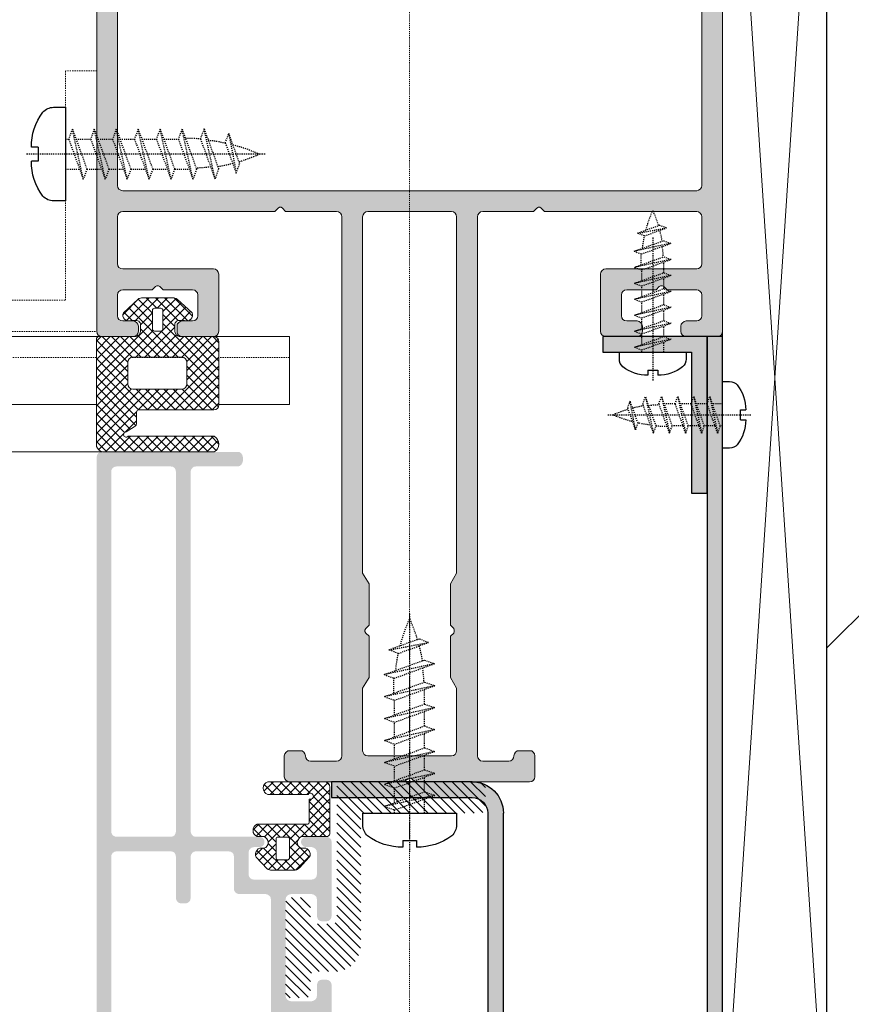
# Model space of a CAD drawing. Header units: millimetres. Extents: x -226731 to 126254, y -16359 to 60195.
# Tile 145 of 256: x -155566 to -155486, y 10538 to 10633. Entities that reach past the tile are written whole.
import ezdxf

# ---------------------------------------------------------------- set-up
doc = ezdxf.new("R2010")
doc.units = ezdxf.units.MM
doc.header["$LTSCALE"] = 0.1
doc.header["$MEASUREMENT"] = 0
doc.linetypes.add('CENTER', pattern=[2, 1.25, -0.25, 0.25, -0.25])
doc.linetypes.add('HIDDEN', pattern=[0.375, 0.25, -0.125])
for name, color, linetype, lineweight in [('01. Aluminium (Main Structure)', 6, 'Continuous', 5), ('0_CCE_ FF_SIDE WALL SPRINKLER', 6, 'Continuous', 0), ('1. Profile', 6, 'Continuous', 30), ('2_Centerline', 1, 'CENTER', 15), ('3_Hatch', 8, 'Continuous', 0), ('HATCH-WALL', 8, 'Continuous', 5), ('SPRINKLER COVERAGE AREA', 1, 'Continuous', 9), ('WALL', 2, 'Continuous', 30)]:
    doc.layers.add(name, color=color, linetype=linetype, lineweight=lineweight)
for name, color, linetype in [('CENTER LINE', 8, 'CENTER'), ('FIRE FIGHTING SERVICES', 5, 'Continuous'), ('HARDWARES', 7, 'Continuous')]:
    doc.layers.add(name, color=color, linetype=linetype)
doc.layers.add('Glass in Section', color=7, linetype='Continuous', true_color=0x3affff)

# ---------------------------------------------------------------- blocks, each defined once
blk = doc.blocks.new('*U425')
at = {"layer": '3_Hatch'}
h = blk.add_hatch(color=8, dxfattribs=at)
h.dxf.hatch_style = 1
h.paths.add_polyline_path([(-4.224, 77.476), (-3.912, 77.787), (-3.912, 81.754), (-4.498, 82.779), (-4.498, 116.974), (-4.462, 117.157), (-4.352, 117.321), (-4.206, 117.431), (-4.005, 117.468), (4.005, 117.468), (4.188, 117.431), (4.352, 117.321), (4.462, 117.157), (4.517, 116.974), (4.517, 82.779), (3.895, 81.754), (3.895, 77.787), (4.206, 77.476), (4.297, 77.33), (4.297, 77.184), (4.206, 77.037), (3.895, 76.744), (3.895, 72.777), (4.517, 71.752), (4.517, 65.754), (4.462, 65.572), (4.352, 65.407), (4.188, 65.297), (4.005, 65.26), (-4.005, 65.26), (-4.206, 65.297), (-4.352, 65.407), (-4.462, 65.572), (-4.498, 65.754), (-4.498, 71.752), (-3.912, 72.777), (-3.912, 76.744), (-4.224, 77.037), (-4.278, 77.184), (-4.278, 77.33)], flags=16)
h.paths.add_polyline_path([(10.039, 65.444), (9.984, 65.26), (9.966, 65.078), (9.857, 64.913), (9.692, 64.803), (9.51, 64.767), (7.004, 64.767), (6.821, 64.803), (6.638, 64.913), (6.528, 65.078), (6.51, 65.26), (6.51, 116.974), (6.528, 117.157), (6.638, 117.321), (6.821, 117.431), (7.004, 117.468), (11.887, 117.468), (12.179, 117.779), (12.325, 117.87), (12.471, 117.87), (12.599, 117.779), (12.929, 117.468), (27.503, 117.468), (27.686, 117.431), (27.869, 117.321), (27.96, 117.157), (27.996, 116.974), (27.996, 112.476), (27.96, 112.275), (27.869, 112.11), (27.686, 112), (27.503, 111.964), (18.817, 111.964), (18.616, 111.927), (18.451, 111.818), (18.341, 111.653), (18.305, 111.452), (18.305, 105.984), (18.341, 105.783), (18.451, 105.6), (18.616, 105.508), (18.817, 105.472), (21.798, 105.472), (21.999, 105.508), (22.164, 105.6), (22.272, 105.783), (22.291, 105.984), (22.291, 106.46), (22.272, 106.661), (22.164, 106.807), (21.999, 106.917), (21.798, 106.971), (20.81, 106.971), (20.609, 107.008), (20.462, 107.118), (20.352, 107.264), (20.298, 107.466), (20.298, 109.458), (20.352, 109.659), (20.462, 109.805), (20.609, 109.915), (20.81, 109.97), (23.644, 109.97), (23.937, 110.281), (24.084, 110.355), (24.23, 110.355), (24.357, 110.281), (24.687, 109.97), (27.503, 109.97), (27.686, 109.915), (27.869, 109.805), (27.96, 109.659), (27.996, 109.458), (27.996, 107.466), (27.96, 107.264), (27.869, 107.118), (27.686, 107.008), (27.503, 106.971), (26.516, 106.971), (26.315, 106.917), (26.168, 106.807), (26.058, 106.661), (26.003, 106.46), (26.003, 105.984), (26.058, 105.783), (26.168, 105.6), (26.315, 105.508), (26.516, 105.472), (29.514, 105.472), (29.697, 105.508), (29.862, 105.6), (29.971, 105.783), (29.99, 105.984), (29.971, 200.466), (29.862, 200.649), (29.78, 200.704), (29.697, 200.759), (29.605, 200.768), (29.514, 200.777), (-29.514, 200.777), (-29.715, 200.759), (-29.861, 200.649), (-29.971, 200.466), (-30.007, 200.302), (-30.007, 105.984), (-29.971, 105.783), (-29.861, 105.6), (-29.715, 105.508), (-29.514, 105.472), (-26.496, 105.472), (-26.313, 105.508), (-26.149, 105.6), (-26.039, 105.783), (-26.002, 105.984), (-26.002, 106.46), (-26.039, 106.661), (-26.149, 106.807), (-26.313, 106.917), (-26.496, 106.971), (-27.52, 106.971), (-27.685, 107.008), (-27.867, 107.118), (-27.977, 107.264), (-28.014, 107.466), (-28.014, 109.458), (-27.977, 109.659), (-27.867, 109.805), (-27.685, 109.915), (-27.52, 109.97), (-24.686, 109.97), (-24.375, 110.281), (-24.247, 110.355), (-24.064, 110.355), (-23.936, 110.281), (-23.625, 109.97), (-20.81, 109.97), (-20.609, 109.915), (-20.444, 109.805), (-20.334, 109.659), (-20.298, 109.458), (-20.298, 107.466), (-20.334, 107.264), (-20.444, 107.118), (-20.609, 107.008), (-20.81, 106.971), (-21.815, 106.971), (-22.016, 106.917), (-22.163, 106.807), (-22.272, 106.661), (-22.309, 106.46), (-22.309, 105.984), (-22.272, 105.783), (-22.163, 105.6), (-22.016, 105.508), (-21.815, 105.472), (-18.797, 105.472), (-18.615, 105.508), (-18.45, 105.6), (-18.341, 105.783), (-18.304, 105.984), (-18.304, 111.452), (-18.341, 111.653), (-18.45, 111.818), (-18.615, 111.927), (-18.797, 111.964), (-27.52, 111.964), (-27.685, 112), (-27.867, 112.11), (-27.977, 112.275), (-28.014, 112.476), (-28.014, 116.974), (-27.977, 117.157), (-27.867, 117.321), (-27.685, 117.431), (-27.52, 117.468), (-12.928, 117.468), (-12.618, 117.779), (-12.489, 117.87), (-12.343, 117.87), (-12.178, 117.779), (-11.867, 117.468), (-7.003, 117.468), (-6.802, 117.431), (-6.656, 117.321), (-6.546, 117.157), (-6.509, 116.974), (-6.509, 65.26), (-6.546, 65.078), (-6.656, 64.913), (-6.802, 64.803), (-7.003, 64.767), (-9.509, 64.767), (-9.71, 64.803), (-9.856, 64.913), (-9.966, 65.078), (-10.002, 65.26), (-10.038, 65.444), (-10.148, 65.626), (-10.313, 65.736), (-10.496, 65.754), (-11.502, 65.754), (-11.703, 65.736), (-11.849, 65.626), (-11.959, 65.444), (-12.013, 65.26), (-12.013, 63.249), (-11.959, 63.066), (-11.849, 62.902), (-11.703, 62.792), (-11.502, 62.773), (-0.53, 62.773), (-0.201, 63.066), (-0.073, 63.139), (0.074, 63.139), (0.22, 63.066), (0.512, 62.773), (11.502, 62.773), (11.686, 62.792), (11.849, 62.902), (11.959, 63.066), (12.014, 63.249), (12.014, 65.26), (11.959, 65.444), (11.849, 65.626), (11.686, 65.736), (11.502, 65.754), (10.497, 65.754), (10.295, 65.736), (10.149, 65.626)])
h.paths.add_polyline_path([(27.996, 197.284), (27.96, 197.467), (27.869, 197.65), (27.686, 197.76), (27.503, 197.796), (-27.52, 197.796), (-27.685, 197.76), (-27.867, 197.65), (-27.977, 197.467), (-28.014, 197.284), (-28.014, 119.973), (-27.977, 119.772), (-27.867, 119.626), (-27.685, 119.516), (-27.52, 119.461), (27.503, 119.461), (27.686, 119.516), (27.869, 119.626), (27.96, 119.772), (27.996, 119.973)], flags=16)
h = blk.add_hatch(color=8, dxfattribs=at)
h.dxf.hatch_style = 1
edge = h.paths.add_edge_path()
edge.add_line((-28.507, 105.472), (-28.507, 3))
edge.add_arc((-27.007, 3), 1.5, 180, 270)
edge.add_line((-27.007, 1.5), (-10.483, 1.5))
edge.add_arc((-10.483, 3), 1.5, 270, 360)
edge.add_line((-8.983, 3), (-8.983, 59.773))
edge.add_arc((-5.983, 59.773), 3, 90, 180, ccw=False)
edge.add_line((-5.983, 62.773), (7.483, 62.773))
edge.add_line((7.483, 62.773), (7.483, 61.273))
edge.add_line((7.483, 61.273), (-5.983, 61.273))
edge.add_arc((-5.983, 59.773), 1.5, 90, 180)
edge.add_line((-7.483, 59.773), (-7.483, 3))
edge.add_arc((-10.483, 3), 3, 270, 360, ccw=False)
edge.add_line((-10.483, 0), (-27.007, 0))
edge.add_arc((-27.007, 3), 3, 180, 270, ccw=False)
edge.add_line((-30.007, 3), (-30.007, 105.472))
edge.add_line((-30.007, 105.472), (-28.507, 105.472))
h = blk.add_hatch(color=8, dxfattribs=at)
h.dxf.hatch_style = 1
h.paths.add_polyline_path([(-28.507, 90.472), (-28.507, 105.472), (-18.507, 105.472), (-18.507, 103.972), (-27.007, 103.972), (-27.007, 90.472)])
h = blk.add_hatch(color=8, dxfattribs=at)
h.dxf.hatch_style = 1
h.paths.add_polyline_path([(28.61, 92.527), (28.61, 57.993), (28.573, 57.828), (28.464, 57.645), (28.28, 57.535), (28.098, 57.517), (22.902, 57.517), (22.701, 57.535), (22.537, 57.645), (22.445, 57.828), (22.409, 57.993), (22.409, 92.527), (22.445, 92.711), (22.537, 92.875), (22.701, 92.985), (22.902, 93.022), (28.098, 93.022), (28.28, 92.985), (28.464, 92.875), (28.573, 92.711)], flags=16)
h.paths.add_polyline_path([(22.409, 37.89), (22.354, 38.091), (22.244, 38.256), (22.097, 38.366), (21.896, 38.403), (21.494, 38.403), (21.311, 38.366), (21.146, 38.256), (21.037, 38.091), (21, 37.89), (21, 33.903), (20.945, 33.702), (20.835, 33.537), (20.689, 33.427), (20.488, 33.408), (13.793, 33.408), (13.61, 33.427), (13.446, 33.537), (13.336, 33.702), (13.299, 33.903), (13.299, 51.499), (13.336, 51.7), (13.446, 51.846), (13.61, 51.956), (13.793, 52.011), (16.354, 52.011), (16.537, 52.048), (16.702, 52.157), (16.812, 52.322), (16.848, 52.505), (16.848, 55.596), (16.867, 55.797), (16.976, 55.962), (17.159, 56.072), (17.36, 56.108), (20.488, 56.108), (20.689, 56.072), (20.835, 55.962), (20.945, 55.797), (21, 55.596), (21, 51.609), (21.037, 51.408), (21.146, 51.261), (21.311, 51.152), (21.494, 51.115), (21.896, 51.115), (22.097, 51.152), (22.244, 51.261), (22.354, 51.408), (22.409, 51.609), (22.409, 55.596), (22.445, 55.797), (22.537, 55.962), (22.701, 56.072), (22.902, 56.108), (28.098, 56.108), (28.28, 56.072), (28.464, 55.962), (28.573, 55.797), (28.61, 55.596), (28.61, 33.903), (28.573, 33.702), (28.464, 33.537), (28.28, 33.427), (28.098, 33.408), (22.902, 33.408), (22.701, 33.427), (22.537, 33.537), (22.445, 33.702), (22.409, 33.903)], flags=16)
h.paths.add_polyline_path([(12.202, 36.537), (11.891, 36.226), (11.891, 33.903), (11.854, 33.702), (11.745, 33.537), (11.58, 33.427), (11.379, 33.408), (9.001, 33.408), (8.8, 33.427), (8.654, 33.537), (8.544, 33.702), (8.489, 33.903), (8.489, 34.506), (8.452, 34.689), (8.342, 34.854), (8.178, 34.964), (7.995, 35), (7.794, 34.964), (7.629, 34.854), (7.519, 34.689), (7.483, 34.506), (7.483, 32.494), (7.519, 32.311), (7.629, 32.146), (7.794, 32.036), (7.995, 32), (28.5, 32), (28.701, 31.945), (28.847, 31.835), (28.957, 31.689), (29.012, 31.488), (29.012, 30.482), (29.049, 30.299), (29.14, 30.134), (29.305, 30.024), (29.506, 30.007), (29.688, 30.024), (29.853, 30.134), (29.963, 30.299), (29.999, 30.482), (29.999, 93.918), (29.963, 94.119), (29.853, 94.284), (29.688, 94.393), (29.506, 94.412), (16.501, 94.412), (16.299, 94.393), (16.153, 94.284), (16.043, 94.119), (15.988, 93.918), (15.988, 93.516), (16.043, 93.351), (16.153, 93.168), (16.299, 93.058), (16.501, 93.022), (20.488, 93.022), (20.689, 92.985), (20.835, 92.875), (20.945, 92.711), (21, 92.527), (21, 57.993), (20.945, 57.828), (20.835, 57.645), (20.689, 57.535), (20.488, 57.517), (14.415, 57.517), (14.25, 57.48), (14.159, 57.425), (14.068, 57.371), (14.013, 57.298), (13.958, 57.224), (13.939, 57.133), (13.922, 57.059), (13.922, 56.968), (13.939, 56.877), (13.958, 56.786), (14.013, 56.712), (14.068, 56.639), (14.159, 56.584), (14.25, 56.548), (14.36, 56.511), (14.945, 56.511), (15.146, 56.456), (15.294, 56.347), (15.402, 56.2), (15.44, 55.999), (15.44, 53.914), (15.402, 53.713), (15.294, 53.548), (15.146, 53.438), (14.945, 53.402), (9.385, 53.402), (9.202, 53.438), (9.037, 53.548), (8.927, 53.713), (8.891, 53.914), (8.891, 55.999), (8.927, 56.2), (9.037, 56.347), (9.202, 56.456), (9.385, 56.511), (9.916, 56.511), (10.117, 56.548), (10.263, 56.657), (10.373, 56.804), (10.428, 57.006), (10.373, 57.207), (10.263, 57.353), (10.117, 57.463), (9.916, 57.517), (7.995, 57.517), (7.794, 57.463), (7.629, 57.353), (7.519, 57.207), (7.483, 57.006), (7.483, 49.908), (7.519, 49.707), (7.629, 49.542), (7.794, 49.432), (7.995, 49.396), (8.379, 49.396), (8.58, 49.432), (8.762, 49.542), (8.836, 49.707), (8.891, 49.908), (8.891, 51.499), (8.927, 51.7), (9.037, 51.846), (9.202, 51.956), (9.385, 52.011), (11.379, 52.011), (11.58, 51.956), (11.745, 51.846), (11.854, 51.7), (11.891, 51.499), (11.891, 42.244), (11.854, 42.061), (11.745, 41.896), (11.58, 41.786), (11.379, 41.731), (9.385, 41.731), (9.202, 41.786), (9.037, 41.896), (8.927, 42.061), (8.891, 42.244), (8.891, 43.304), (8.836, 43.487), (8.762, 43.652), (8.58, 43.762), (8.379, 43.798), (7.995, 43.798), (7.794, 43.762), (7.629, 43.652), (7.519, 43.487), (7.483, 43.304), (7.483, 38.987), (7.5, 38.86), (7.538, 38.769), (7.593, 38.695), (7.648, 38.64), (7.702, 38.585), (7.775, 38.549), (7.849, 38.512), (7.921, 38.494), (7.995, 38.494), (8.086, 38.494), (8.159, 38.53), (8.233, 38.567), (8.306, 38.604), (8.36, 38.676), (8.415, 38.75), (8.489, 38.987), (8.489, 39.591), (8.544, 39.792), (8.654, 39.957), (8.8, 40.067), (9.001, 40.086), (11.379, 40.086), (11.58, 40.067), (11.745, 39.957), (11.854, 39.792), (11.891, 39.591), (11.891, 37.268), (12.202, 36.957), (12.293, 36.829), (12.293, 36.664)])
h = blk.add_hatch(dxfattribs=at)
h.set_pattern_fill('ANSI31', color=8, scale=5)
h.set_pattern_definition([(45, (-26191.7542, -14950.54475), (-0.441941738, 0.441941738), [])])
h.paths.add_polyline_path([(9.477, 44.32), (9.495, 44.174), (9.495, 42.455), (9.514, 42.309), (9.605, 42.199), (9.733, 42.108), (9.897, 42.07), (11.489, 42.07), (11.654, 42.108), (11.781, 42.199), (11.872, 42.309), (11.891, 42.455), (11.891, 51.288), (11.872, 51.435), (11.781, 51.562), (11.654, 51.654), (11.489, 51.672), (9.897, 51.672), (9.733, 51.654), (9.605, 51.562), (9.514, 51.435), (9.495, 51.288), (9.495, 49.569), (9.477, 49.422), (9.385, 49.276), (9.258, 49.204), (9.111, 49.166), (7.392, 49.166), (7.246, 49.204), (7.1, 49.276), (7.026, 49.422), (6.99, 49.569), (6.99, 62.389), (6.971, 62.535), (6.88, 62.664), (6.752, 62.755), (6.605, 62.773), (-6.873, 62.773), (-7.019, 62.755), (-7.147, 62.664), (-7.221, 62.535), (-7.257, 62.389), (-7.257, 60.195), (-7.221, 60.03), (-7.147, 59.901), (-7.019, 59.81), (-6.873, 59.774), (4.302, 59.774), (4.448, 59.755), (4.575, 59.664), (4.668, 59.537), (4.685, 59.372), (4.685, 47.064), (4.704, 46.935), (4.722, 46.679), (4.776, 46.442), (4.85, 46.204), (4.941, 45.984), (5.051, 45.764), (5.197, 45.582), (5.344, 45.381), (5.508, 45.216), (5.691, 45.07), (5.892, 44.924), (6.112, 44.814), (6.332, 44.722), (6.569, 44.65), (6.807, 44.595), (7.063, 44.576), (7.191, 44.576), (9.111, 44.576), (9.258, 44.54), (9.385, 44.466)])
at = {"layer": '01. Aluminium (Main Structure)', "color": 8, "linetype": 'ByBlock'}
for p, q in [((-30.007, 105.984), (-30.007, 200.302)), ((29.99, 200.302), (29.99, 105.984)), ((-28.014, 119.973), (-28.014, 197.284)), ((27.996, 197.284), (27.996, 119.973)), ((-27.977, 119.772), (-28.014, 119.973)), ((27.996, 119.973), (27.96, 119.772)), ((-27.867, 119.626), (-27.977, 119.772)), ((-27.685, 119.516), (-27.867, 119.626)), ((-27.52, 119.461), (-27.685, 119.516)), ((27.503, 119.461), (-27.52, 119.461)), ((27.686, 119.516), (27.503, 119.461)), ((27.869, 119.626), (27.686, 119.516)), ((27.96, 119.772), (27.869, 119.626)), ((-28.014, 116.974), (-27.977, 117.157)), ((-27.977, 117.157), (-27.867, 117.321)), ((-27.867, 117.321), (-27.685, 117.431)), ((-27.685, 117.431), (-27.52, 117.468)), ((-27.52, 117.468), (-12.928, 117.468)), ((-12.928, 117.468), (-12.618, 117.779)), ((-12.618, 117.779), (-12.489, 117.87)), ((-12.489, 117.87), (-12.343, 117.87)), ((-12.343, 117.87), (-12.178, 117.779)), ((-12.178, 117.779), (-11.867, 117.468)), ((-11.867, 117.468), (-7.003, 117.468)), ((-7.003, 117.468), (-6.802, 117.431)), ((-6.802, 117.431), (-6.656, 117.321)), ((-6.656, 117.321), (-6.546, 117.157)), ((-6.546, 117.157), (-6.509, 116.974)), ((-4.498, 116.974), (-4.462, 117.157)), ((-4.462, 117.157), (-4.352, 117.321)), ((-4.352, 117.321), (-4.206, 117.431)), ((-4.206, 117.431), (-4.005, 117.468)), ((-4.005, 117.468), (4.005, 117.468)), ((4.005, 117.468), (4.188, 117.431)), ((4.188, 117.431), (4.352, 117.321)), ((4.352, 117.321), (4.462, 117.157)), ((4.462, 117.157), (4.517, 116.974)), ((6.51, 116.974), (6.528, 117.157)), ((6.528, 117.157), (6.638, 117.321)), ((6.638, 117.321), (6.821, 117.431)), ((6.821, 117.431), (7.004, 117.468)), ((7.004, 117.468), (11.887, 117.468)), ((11.887, 117.468), (12.179, 117.779)), ((12.179, 117.779), (12.325, 117.87)), ((12.325, 117.87), (12.471, 117.87)), ((12.471, 117.87), (12.599, 117.779)), ((12.599, 117.779), (12.929, 117.468)), ((12.929, 117.468), (27.503, 117.468)), ((27.503, 117.468), (27.686, 117.431)), ((27.686, 117.431), (27.869, 117.321)), ((27.869, 117.321), (27.96, 117.157)), ((27.96, 117.157), (27.996, 116.974)), ((-28.014, 112.476), (-28.014, 116.974)), ((-6.509, 116.974), (-6.509, 65.26)), ((-4.498, 82.779), (-4.498, 116.974)), ((4.517, 116.974), (4.517, 82.779)), ((6.51, 65.26), (6.51, 116.974)), ((27.996, 116.974), (27.996, 112.476)), ((-27.977, 112.275), (-28.014, 112.476)), ((27.996, 112.476), (27.96, 112.275)), ((-27.867, 112.11), (-27.977, 112.275)), ((-27.685, 112), (-27.867, 112.11)), ((-27.52, 111.964), (-27.685, 112)), ((-18.797, 111.964), (-27.52, 111.964)), ((-18.797, 111.964), (-18.615, 111.927)), ((-18.615, 111.927), (-18.45, 111.818)), ((-18.45, 111.818), (-18.341, 111.653)), ((-18.341, 111.653), (-18.304, 111.452)), ((-18.304, 111.452), (-18.304, 105.984)), ((18.305, 111.452), (18.341, 111.653)), ((18.305, 111.452), (18.305, 105.984)), ((18.341, 111.653), (18.451, 111.818)), ((18.451, 111.818), (18.616, 111.927)), ((18.616, 111.927), (18.817, 111.964)), ((27.503, 111.964), (18.817, 111.964)), ((27.686, 112), (27.503, 111.964)), ((27.869, 112.11), (27.686, 112)), ((27.96, 112.275), (27.869, 112.11)), ((-28.014, 109.458), (-27.977, 109.659)), ((-27.977, 109.659), (-27.867, 109.805)), ((-27.867, 109.805), (-27.685, 109.915)), ((-27.685, 109.915), (-27.52, 109.97)), ((-27.52, 109.97), (-24.686, 109.97)), ((-24.686, 109.97), (-24.375, 110.281)), ((-24.375, 110.281), (-24.247, 110.355)), ((-24.247, 110.355), (-24.064, 110.355)), ((-24.064, 110.355), (-23.936, 110.281)), ((-23.936, 110.281), (-23.625, 109.97)), ((-23.625, 109.97), (-20.81, 109.97)), ((-20.81, 109.97), (-20.609, 109.915)), ((-20.609, 109.915), (-20.444, 109.805)), ((-20.444, 109.805), (-20.334, 109.659)), ((-20.334, 109.659), (-20.298, 109.458)), ((20.298, 109.458), (20.352, 109.659)), ((20.352, 109.659), (20.462, 109.805)), ((20.462, 109.805), (20.609, 109.915)), ((20.609, 109.915), (20.81, 109.97)), ((20.81, 109.97), (23.644, 109.97)), ((23.644, 109.97), (23.937, 110.281)), ((23.937, 110.281), (24.084, 110.355)), ((24.084, 110.355), (24.23, 110.355)), ((24.23, 110.355), (24.357, 110.281)), ((24.357, 110.281), (24.687, 109.97)), ((24.687, 109.97), (27.503, 109.97)), ((27.503, 109.97), (27.686, 109.915)), ((27.686, 109.915), (27.869, 109.805)), ((27.869, 109.805), (27.96, 109.659)), ((27.96, 109.659), (27.996, 109.458)), ((-28.014, 107.466), (-28.014, 109.458)), ((-20.298, 109.458), (-20.298, 107.466)), ((20.298, 107.466), (20.298, 109.458)), ((27.996, 109.458), (27.996, 107.466)), ((-27.977, 107.264), (-28.014, 107.466)), ((-27.867, 107.118), (-27.977, 107.264)), ((-27.685, 107.008), (-27.867, 107.118)), ((-27.52, 106.971), (-27.685, 107.008)), ((-26.496, 106.971), (-27.52, 106.971)), ((-26.496, 106.971), (-26.313, 106.917)), ((-26.313, 106.917), (-26.149, 106.807)), ((-26.149, 106.807), (-26.039, 106.661)), ((-22.272, 106.661), (-22.163, 106.807)), ((-22.163, 106.807), (-22.016, 106.917)), ((-22.016, 106.917), (-21.815, 106.971)), ((-20.81, 106.971), (-21.815, 106.971)), ((-20.609, 107.008), (-20.81, 106.971)), ((-20.444, 107.118), (-20.609, 107.008)), ((-20.334, 107.264), (-20.444, 107.118)), ((-20.298, 107.466), (-20.334, 107.264)), ((20.352, 107.264), (20.298, 107.466)), ((20.462, 107.118), (20.352, 107.264)), ((20.609, 107.008), (20.462, 107.118)), ((20.81, 106.971), (20.609, 107.008)), ((21.798, 106.971), (20.81, 106.971)), ((21.798, 106.971), (21.999, 106.917)), ((21.999, 106.917), (22.164, 106.807)), ((22.164, 106.807), (22.272, 106.661)), ((26.058, 106.661), (26.168, 106.807)), ((26.168, 106.807), (26.315, 106.917)), ((26.315, 106.917), (26.516, 106.971)), ((27.503, 106.971), (26.516, 106.971)), ((27.686, 107.008), (27.503, 106.971)), ((27.869, 107.118), (27.686, 107.008)), ((27.96, 107.264), (27.869, 107.118)), ((27.996, 107.466), (27.96, 107.264)), ((-29.971, 105.783), (-30.007, 105.984)), ((-29.861, 105.6), (-29.971, 105.783)), ((-26.039, 105.783), (-26.149, 105.6)), ((-26.039, 106.661), (-26.002, 106.46)), ((-26.002, 105.984), (-26.039, 105.783)), ((-26.002, 106.46), (-26.002, 105.984)), ((-22.309, 106.46), (-22.272, 106.661)), ((-22.309, 106.46), (-22.309, 105.984)), ((-22.272, 105.783), (-22.309, 105.984)), ((-22.163, 105.6), (-22.272, 105.783)), ((-18.341, 105.783), (-18.45, 105.6)), ((-18.304, 105.984), (-18.341, 105.783)), ((18.341, 105.783), (18.305, 105.984)), ((18.451, 105.6), (18.341, 105.783)), ((22.272, 105.783), (22.164, 105.6)), ((22.272, 106.661), (22.291, 106.46)), ((22.291, 105.984), (22.272, 105.783)), ((22.291, 106.46), (22.291, 105.984)), ((26.003, 106.46), (26.058, 106.661)), ((26.003, 106.46), (26.003, 105.984)), ((26.058, 105.783), (26.003, 105.984)), ((26.168, 105.6), (26.058, 105.783)), ((29.971, 105.783), (29.862, 105.6)), ((29.99, 105.984), (29.971, 105.783)), ((-29.715, 105.508), (-29.861, 105.6)), ((-29.514, 105.472), (-29.715, 105.508)), ((-26.496, 105.472), (-29.514, 105.472)), ((-26.313, 105.508), (-26.496, 105.472)), ((-26.149, 105.6), (-26.313, 105.508)), ((-22.016, 105.508), (-22.163, 105.6)), ((-21.815, 105.472), (-22.016, 105.508)), ((-18.797, 105.472), (-21.815, 105.472)), ((-18.615, 105.508), (-18.797, 105.472)), ((-18.45, 105.6), (-18.615, 105.508)), ((18.616, 105.508), (18.451, 105.6)), ((18.817, 105.472), (18.616, 105.508)), ((18.817, 105.472), (21.798, 105.472)), ((21.999, 105.508), (21.798, 105.472)), ((22.164, 105.6), (21.999, 105.508)), ((26.315, 105.508), (26.168, 105.6)), ((26.516, 105.472), (26.315, 105.508)), ((26.516, 105.472), (29.514, 105.472)), ((29.697, 105.508), (29.514, 105.472)), ((29.862, 105.6), (29.697, 105.508)), ((-3.912, 81.754), (-4.498, 82.779)), ((4.517, 82.779), (3.895, 81.754)), ((-3.912, 77.787), (-3.912, 81.754)), ((3.895, 81.754), (3.895, 77.787)), ((-4.278, 77.33), (-4.224, 77.476)), ((-4.224, 77.476), (-3.912, 77.787)), ((3.895, 77.787), (4.206, 77.476)), ((4.206, 77.476), (4.297, 77.33)), ((-4.278, 77.184), (-4.278, 77.33)), ((-4.224, 77.037), (-4.278, 77.184)), ((-3.912, 76.744), (-4.224, 77.037)), ((-3.912, 72.777), (-3.912, 76.744)), ((4.206, 77.037), (3.895, 76.744)), ((3.895, 76.744), (3.895, 72.777)), ((4.297, 77.184), (4.206, 77.037)), ((4.297, 77.33), (4.297, 77.184)), ((-4.498, 71.752), (-3.912, 72.777)), ((3.895, 72.777), (4.517, 71.752)), ((-4.498, 65.754), (-4.498, 71.752)), ((4.517, 71.752), (4.517, 65.754)), ((-12.013, 65.26), (-11.959, 65.444)), ((-12.013, 63.249), (-12.013, 65.26)), ((-11.959, 65.444), (-11.849, 65.626)), ((-11.849, 65.626), (-11.703, 65.736)), ((-11.703, 65.736), (-11.502, 65.754)), ((-11.502, 65.754), (-10.496, 65.754)), ((-10.496, 65.754), (-10.313, 65.736)), ((-10.313, 65.736), (-10.148, 65.626)), ((-10.148, 65.626), (-10.038, 65.444)), ((-10.038, 65.444), (-10.002, 65.26)), ((-9.966, 65.078), (-10.002, 65.26)), ((-6.509, 65.26), (-6.546, 65.078)), ((-4.462, 65.572), (-4.498, 65.754)), ((-4.352, 65.407), (-4.462, 65.572)), ((-4.206, 65.297), (-4.352, 65.407)), ((-4.005, 65.26), (-4.206, 65.297)), ((4.005, 65.26), (-4.005, 65.26)), ((4.188, 65.297), (4.005, 65.26)), ((4.352, 65.407), (4.188, 65.297)), ((4.462, 65.572), (4.352, 65.407)), ((4.517, 65.754), (4.462, 65.572)), ((6.528, 65.078), (6.51, 65.26)), ((9.984, 65.26), (9.966, 65.078)), ((9.984, 65.26), (10.039, 65.444)), ((10.039, 65.444), (10.149, 65.626)), ((10.149, 65.626), (10.295, 65.736)), ((10.295, 65.736), (10.497, 65.754)), ((10.497, 65.754), (11.502, 65.754)), ((11.502, 65.754), (11.686, 65.736)), ((11.686, 65.736), (11.849, 65.626)), ((11.849, 65.626), (11.959, 65.444)), ((11.959, 65.444), (12.014, 65.26)), ((12.014, 65.26), (12.014, 63.249)), ((-9.856, 64.913), (-9.966, 65.078)), ((-9.71, 64.803), (-9.856, 64.913)), ((-9.509, 64.767), (-9.71, 64.803)), ((-7.003, 64.767), (-9.509, 64.767)), ((-6.802, 64.803), (-7.003, 64.767)), ((-6.656, 64.913), (-6.802, 64.803)), ((-6.546, 65.078), (-6.656, 64.913)), ((6.638, 64.913), (6.528, 65.078)), ((6.821, 64.803), (6.638, 64.913)), ((7.004, 64.767), (6.821, 64.803)), ((9.51, 64.767), (7.004, 64.767)), ((9.692, 64.803), (9.51, 64.767)), ((9.857, 64.913), (9.692, 64.803)), ((9.966, 65.078), (9.857, 64.913)), ((-11.959, 63.066), (-12.013, 63.249)), ((-11.849, 62.902), (-11.959, 63.066)), ((-11.703, 62.792), (-11.849, 62.902)), ((-11.502, 62.773), (-11.703, 62.792)), ((-11.502, 62.773), (-0.53, 62.773)), ((-0.53, 62.773), (-0.201, 63.066)), ((-0.201, 63.066), (-0.073, 63.139)), ((-0.073, 63.139), (0.074, 63.139)), ((0.074, 63.139), (0.22, 63.066)), ((0.22, 63.066), (0.512, 62.773)), ((0.512, 62.773), (11.502, 62.773)), ((11.686, 62.792), (11.502, 62.773)), ((11.849, 62.902), (11.686, 62.792)), ((11.959, 63.066), (11.849, 62.902)), ((12.014, 63.249), (11.959, 63.066))]:
    blk.add_line(p, q, dxfattribs=at)
at = {"layer": '1. Profile', "color": 8, "linetype": 'ByBlock'}
for p, q in [((-28.507, 90.472), (-28.507, 105.472)), ((-28.507, 105.472), (-18.507, 105.472)), ((-18.507, 105.472), (-18.507, 103.972)), ((-18.507, 103.972), (-27.007, 103.972)), ((-27.007, 103.972), (-27.007, 90.472)), ((-27.007, 90.472), (-28.507, 90.472))]:
    blk.add_line(p, q, dxfattribs=at)
at = {"layer": '2_Centerline', "color": 8, "ltscale": 0.25}
blk.add_line((0, 230.777), (0, 0), dxfattribs=at)
at = {"layer": '3_Hatch', "color": 8}
for p, q in [((-40.007, 177.611), (-40.007, 25.69)), ((-40.007, 25.69), (-30.007, 177.611)), ((-40.007, 177.611), (-30.007, 25.69)), ((-30.007, 25.69), (-30.007, 177.611)), ((20.864, 107.752), (22.288, 109.066)), ((22.736, 109.204), (25.575, 109.204)), ((26.023, 109.066), (27.447, 107.752)), ((23.656, 107.998), (23.656, 106.205)), ((24.455, 108.198), (23.856, 108.198)), ((24.655, 106.205), (24.655, 107.998)), ((22.07, 107.02), (21.57, 107.02)), ((26.741, 107.02), (26.241, 107.02)), ((22.495, 105.947), (22.495, 106.504)), ((23.856, 106.005), (24.455, 106.005)), ((25.816, 106.504), (25.816, 105.947)), ((11.51, 105.472), (19.871, 105.472)), ((11.51, 105.472), (11.51, 98.968)), ((18.286, 98.945), (18.286, 104.972)), ((18.786, 105.472), (22.095, 105.472)), ((26.216, 105.472), (29.789, 105.472)), ((28.399, 105.472), (100, 105.472)), ((30.026, 105.222), (30.026, 94.944)), ((21.346, 102.992), (21.346, 100.935)), ((26.526, 103.492), (21.846, 103.492)), ((27.026, 100.935), (27.026, 102.992)), ((21.846, 100.435), (26.526, 100.435)), ((11.51, 98.968), (18.286, 98.968)), ((25.971, 98.445), (18.786, 98.445)), ((26.171, 97.232), (26.171, 98.246)), ((30.026, 98.968), (100, 98.968)), ((27.171, 96.325), (26.404, 96.81)), ((18.746, 95.912), (26.981, 95.912)), ((29.455, 94.412), (18.746, 94.412)), ((29.506, 94.412), (100, 94.412)), ((8.138, 62.773), (13.592, 62.773)), ((7.638, 57.8), (7.638, 62.273)), ((13.592, 61.573), (9.734, 61.573)), ((9.639, 61.001), (9.639, 58.872)), ((9.75, 58.717), (14.616, 58.717)), ((10.371, 57.517), (8.016, 57.517)), ((11.512, 57.282), (11.512, 55.488)), ((12.612, 57.482), (11.712, 57.482)), ((12.812, 55.488), (12.812, 57.282)), ((14.616, 57.517), (13.953, 57.517)), ((9.968, 56.417), (10.347, 56.417)), ((13.977, 56.417), (14.355, 56.417)), ((10.575, 54.522), (9.62, 55.536)), ((11.712, 55.288), (12.612, 55.288)), ((14.703, 55.536), (13.66, 54.428)), ((13.211, 54.29), (11.139, 54.29))]:
    blk.add_line(p, q, dxfattribs=at)
at = {"layer": '3_Hatch', "color": 8, "linetype": 'HIDDEN', "ltscale": 5}
for p, q in [((29.99, 130.972), (32.99, 130.972)), ((29.99, 105.972), (29.99, 130.972)), ((32.99, 108.972), (32.99, 130.972)), ((54.99, 108.972), (32.99, 108.972)), ((54.99, 105.972), (29.99, 105.972)), ((11.51, 103.48), (18.286, 103.48)), ((21.737, 103.48), (26.634, 103.48)), ((30.026, 103.48), (100, 103.48))]:
    blk.add_line(p, q, dxfattribs=at)
at = {"layer": '3_Hatch', "color": 8, "linetype": 'Continuous'}
for p, q in [((20.831, 107.431), (22.59, 109.19)), ((21.276, 106.992), (23.488, 109.204)), ((23.656, 106.984), (21.917, 108.723)), ((22.18, 107.012), (24.372, 109.204)), ((23.656, 107.868), (22.396, 109.128)), ((24.21, 108.198), (23.204, 109.204)), ((26.271, 107.02), (24.088, 109.204)), ((24.25, 108.198), (25.255, 109.204)), ((24.655, 107.72), (26.01, 109.075)), ((24.655, 106.836), (26.472, 108.652)), ((27.15, 107.026), (24.972, 109.204)), ((27.49, 107.57), (25.948, 109.111)), ((21.852, 107.02), (20.997, 107.875)), ((26.264, 103.492), (21.457, 108.299)), ((22.196, 103.492), (26.931, 108.228)), ((25.801, 106.606), (24.655, 107.753)), ((26.607, 107.02), (27.391, 107.804)), ((18.286, 101.35), (23.656, 106.72)), ((22.495, 106.444), (23.656, 107.604)), ((30.026, 101.498), (24.655, 106.869)), ((18.286, 100.466), (23.826, 106.007)), ((25.38, 103.492), (22.495, 106.377)), ((23.079, 103.492), (25.816, 106.229)), ((30.026, 100.614), (24.586, 106.054)), ((18.286, 104.886), (18.872, 105.472)), ((18.286, 104.002), (19.756, 105.472)), ((18.286, 103.118), (20.64, 105.472)), ((18.286, 102.234), (21.524, 105.472)), ((21.346, 102.223), (18.351, 105.218)), ((21.357, 103.096), (18.981, 105.472)), ((21.844, 103.492), (19.865, 105.472)), ((22.728, 103.492), (20.749, 105.472)), ((23.612, 103.492), (21.632, 105.472)), ((24.496, 103.492), (22.358, 105.63)), ((23.963, 103.492), (26.031, 105.56)), ((24.847, 103.492), (26.827, 105.472)), ((25.731, 103.492), (27.711, 105.472)), ((26.608, 103.485), (28.595, 105.472)), ((30.026, 102.382), (26.936, 105.472)), ((27.025, 103.018), (29.479, 105.472)), ((27.026, 102.135), (30.026, 105.135)), ((30.026, 103.266), (27.82, 105.472)), ((30.026, 104.15), (28.704, 105.472)), ((30.026, 105.034), (29.588, 105.472)), ((21.346, 101.339), (18.286, 104.399)), ((27.026, 101.251), (30.026, 104.251)), ((23.356, 98.445), (18.286, 103.516)), ((25.104, 98.445), (30.026, 103.367)), ((18.286, 99.582), (21.346, 102.642)), ((22.472, 98.445), (18.286, 102.632)), ((25.987, 98.445), (30.026, 102.483)), ((30.026, 99.731), (27.026, 102.731)), ((21.588, 98.445), (18.286, 101.748)), ((18.329, 98.742), (21.346, 101.758)), ((26.171, 97.745), (30.026, 101.6)), ((30.026, 98.847), (27.026, 101.847)), ((20.704, 98.445), (18.286, 100.864)), ((18.917, 98.445), (21.349, 100.878)), ((19.8, 98.445), (21.793, 100.438)), ((20.684, 98.445), (22.674, 100.435)), ((21.568, 98.445), (23.558, 100.435)), ((24.24, 98.445), (22.25, 100.435)), ((22.452, 98.445), (24.442, 100.435)), ((25.123, 98.445), (23.134, 100.435)), ((23.336, 98.445), (25.326, 100.435)), ((26.012, 98.441), (24.017, 100.435)), ((24.22, 98.445), (26.21, 100.435)), ((30.026, 95.311), (24.901, 100.435)), ((30.026, 96.195), (25.785, 100.435)), ((26.259, 96.949), (30.026, 100.716)), ((30.026, 97.079), (26.653, 100.452)), ((30.026, 97.963), (27.026, 100.963)), ((19.82, 98.445), (18.286, 99.98)), ((26.771, 96.577), (30.026, 99.832)), ((18.936, 98.445), (18.286, 99.096)), ((29.83, 94.623), (26.166, 98.286)), ((27.338, 96.26), (30.026, 98.948)), ((27.261, 96.308), (26.171, 97.398)), ((26.373, 94.412), (30.026, 98.064)), ((27.257, 94.412), (30.026, 97.18)), ((18.286, 95.163), (19.034, 95.912)), ((19.435, 94.412), (18.353, 95.493)), ((18.553, 94.547), (19.918, 95.912)), ((20.318, 94.412), (18.818, 95.912)), ((19.302, 94.412), (20.802, 95.912)), ((21.202, 94.412), (19.702, 95.912)), ((20.186, 94.412), (21.686, 95.912)), ((22.086, 94.412), (20.586, 95.912)), ((21.07, 94.412), (22.57, 95.912)), ((22.97, 94.412), (21.47, 95.912)), ((21.954, 94.412), (23.454, 95.912)), ((23.854, 94.412), (22.354, 95.912)), ((22.838, 94.412), (24.338, 95.912)), ((24.738, 94.412), (23.238, 95.912)), ((23.722, 94.412), (25.222, 95.912)), ((25.622, 94.412), (24.122, 95.912)), ((24.605, 94.412), (26.105, 95.912)), ((26.506, 94.412), (25.006, 95.912)), ((25.489, 94.412), (26.985, 95.907)), ((27.39, 94.412), (25.89, 95.912)), ((28.273, 94.412), (26.773, 95.912)), ((29.157, 94.412), (27.404, 96.165)), ((28.141, 94.412), (30.026, 96.296)), ((29.025, 94.412), (30.026, 95.412)), ((7.638, 61.534), (8.877, 62.773)), ((7.638, 60.65), (9.761, 62.773)), ((7.67, 62.451), (7.961, 62.741)), ((9.241, 61.295), (7.852, 62.684)), ((9.846, 61.573), (8.646, 62.773)), ((10.73, 61.573), (9.53, 62.773)), ((9.55, 61.678), (10.645, 62.773)), ((10.329, 61.573), (11.529, 62.773)), ((11.614, 61.573), (10.414, 62.773)), ((11.213, 61.573), (12.413, 62.773)), ((12.498, 61.573), (11.298, 62.773)), ((12.097, 61.573), (13.297, 62.773)), ((13.382, 61.573), (12.182, 62.773)), ((12.98, 61.573), (13.939, 62.532)), ((13.972, 61.867), (13.066, 62.773)), ((9.639, 60.013), (7.638, 62.014)), ((7.638, 59.766), (9.226, 61.354)), ((9.639, 59.129), (7.638, 61.13)), ((7.638, 58.883), (9.639, 60.884)), ((9.639, 60.896), (9.411, 61.125)), ((10.368, 57.517), (7.638, 60.246)), ((7.638, 57.999), (9.639, 60)), ((9.484, 57.517), (7.638, 59.362)), ((8.04, 57.517), (9.639, 59.116)), ((8.924, 57.517), (10.124, 58.717)), ((9.61, 55.552), (12.775, 58.717)), ((9.808, 57.517), (11.008, 58.717)), ((11.512, 57.256), (10.051, 58.717)), ((10.562, 57.387), (11.892, 58.717)), ((12.17, 57.482), (10.935, 58.717)), ((13.551, 56.984), (11.819, 58.717)), ((12.424, 57.482), (13.659, 58.717)), ((13.919, 57.5), (12.703, 58.717)), ((12.812, 56.985), (14.543, 58.717)), ((14.727, 57.576), (13.587, 58.717)), ((15.014, 58.174), (14.471, 58.717)), ((8.6, 57.517), (7.638, 58.479)), ((14.227, 57.517), (14.994, 58.284)), ((11.512, 56.372), (10.72, 57.165)), ((12.812, 56.102), (13.557, 56.846)), ((14.418, 55.234), (12.812, 56.84)), ((11.827, 54.29), (9.797, 56.32)), ((10.037, 55.094), (11.512, 56.569)), ((11.512, 55.489), (10.518, 56.482)), ((11.884, 54.29), (14.011, 56.417)), ((12.768, 54.29), (14.661, 56.183)), ((13.99, 54.778), (12.812, 55.956)), ((14.786, 55.75), (14.119, 56.417)), ((10.913, 54.32), (9.553, 55.679)), ((10.465, 54.639), (11.512, 55.685)), ((11.009, 54.299), (11.999, 55.288)), ((12.71, 54.29), (11.712, 55.288)), ((13.529, 54.356), (12.596, 55.288))]:
    blk.add_line(p, q, dxfattribs=at)
at = {"layer": '3_Hatch', "color": 8}
for centre, radius, start, end in [((22.736, 108.404), 0.8, 90.00013, 124.09932), ((25.575, 108.404), 0.8, 55.90072, 90.00001), ((21.373, 107.537), 0.553, 157.05534, 290.87465), ((23.856, 107.998), 0.2, 90, 180), ((24.455, 107.998), 0.2, 360, 90), ((26.938, 107.537), 0.553, 249.12537, 22.94468), ((22.098, 106.609), 0.411, 345.12942, 93.84722), ((26.211, 106.612), 0.41, 85.81574, 195.27482), ((21.964, 105.989), 0.533, 284.20781, 355.45382), ((23.856, 106.205), 0.2, 180, 270), ((24.455, 106.205), 0.2, 270, 0), ((26.347, 105.989), 0.533, 184.5462, 255.79221), ((18.786, 104.972), 0.5, 90.00221, 180.00001), ((29.776, 105.222), 0.25, 0.00001, 86.91108), ((21.846, 102.992), 0.5, 90.00001, 180.00001), ((26.526, 102.992), 0.5, 0.00001, 90.00001), ((21.846, 100.935), 0.5, 180.00001, 270.00001), ((26.526, 100.935), 0.5, 270.00001, 0.00001), ((18.786, 98.945), 0.5, 180.00001, 270.00001), ((25.971, 98.245), 0.2, 0.01415, 90.00001), ((26.671, 97.232), 0.5, 180.00002, 237.69701), ((27.171, 96.075), 0.25, 220.6722, 90.00001), ((19.126, 95.162), 0.841, 116.87727, 243.13512), ((29.264, 95.188), 0.8, 283.85898, 342.22925), ((8.138, 62.273), 0.5, 90, 180), ((13.432, 62.173), 0.621, 284.96362, 75.05172), ((9.51, 61.394), 0.287, 38.63495, 288.09004), ((9.439, 61.001), 0.2, 0, 37.03652), ((9.838, 58.896), 0.2, 187.07016, 243.97395), ((14.366, 58.117), 0.65, 292.60941, 67.39059), ((8.012, 57.905), 0.389, 195.65476, 270.53882), ((10.248, 56.934), 0.527, 280.83964, 6.05546), ((10.078, 56.878), 0.703, 9.15352, 65.35179), ((11.712, 57.282), 0.2, 90.0049, 180), ((12.612, 57.282), 0.2, 0.005, 90), ((14.076, 56.934), 0.527, 173.94454, 259.16036), ((14.246, 56.878), 0.703, 114.64821, 170.84648), ((10.056, 55.828), 0.524, 170.59769, 213.75522), ((10.225, 55.763), 0.703, 111.43803, 167.63629), ((14.098, 55.763), 0.703, 12.36371, 68.56197), ((14.267, 55.828), 0.524, 326.24478, 9.40231), ((11.712, 55.488), 0.2, 180.00479, 270), ((12.612, 55.488), 0.2, 270.00508, 0), ((11.126, 55.059), 0.769, 224.2645, 270.9894), ((13.211, 55.09), 0.8, 270.0013, 304.0993)]:
    blk.add_arc(centre, radius, start, end, dxfattribs=at)
at = {"layer": 'CENTER LINE', "color": 8, "linetype": 'CENTER'}
for p, q in [((13.865, 122.972), (36.764, 122.972)), ((-23.307, 114.986), (-23.307, 101.264)), ((-18.993, 97.972), (-32.715, 97.972)), ((0, 78.899), (0, 56))]:
    blk.add_line(p, q, dxfattribs=at)
at = {"layer": 'Glass in Section', "color": 8}
for p, q in [((-30.007, 3), (-30.007, 105.472)), ((-30.007, 105.472), (-28.507, 105.472)), ((-28.507, 105.472), (-28.507, 3)), ((-5.983, 62.773), (7.483, 62.773)), ((7.483, 62.773), (7.483, 61.273)), ((7.483, 61.273), (-5.983, 61.273)), ((-8.983, 3), (-8.983, 59.773)), ((-7.483, 59.773), (-7.483, 3))]:
    blk.add_line(p, q, dxfattribs=at)
for radius in [3, 1.5]:
    blk.add_arc((-5.983, 59.773), radius, 90, 180, dxfattribs=at)
at = {"layer": 'HARDWARES', "color": 8}
for p, q in [((32.99, 127.461), (32.99, 118.483)), ((33.807, 127.461), (32.99, 127.461)), ((-20.107, 103.972), (-26.507, 103.972)), ((-26.507, 103.972), (-26.507, 103.555)), ((-20.107, 103.555), (-20.107, 103.972)), ((-30.007, 101.172), (-30.424, 101.172)), ((-30.007, 94.772), (-30.007, 101.172)), ((-30.424, 94.772), (-30.007, 94.772)), ((4.489, 59.774), (-4.489, 59.774)), ((4.489, 58.956), (4.489, 59.774))]:
    blk.add_line(p, q, dxfattribs=at)
at = {"layer": 'HARDWARES', "color": 8, "linetype": 'Continuous'}
for p, q in [((32.99, 127.461), (32.99, 118.483)), ((34.14, 127.461), (32.99, 127.461)), ((35.603, 123.633), (36.264, 123.633)), ((35.603, 123.633), (35.603, 122.311)), ((35.603, 122.311), (36.264, 122.311)), ((32.99, 118.483), (34.14, 118.483)), ((-20.107, 103.972), (-26.507, 103.972)), ((-26.507, 103.972), (-26.507, 103.313)), ((-20.107, 103.313), (-20.107, 103.972)), ((-22.825, 102.246), (-23.789, 102.246)), ((-23.789, 102.246), (-23.789, 101.764)), ((-22.825, 102.246), (-22.825, 101.764)), ((-30.007, 101.172), (-30.666, 101.172)), ((-30.007, 94.772), (-30.007, 101.172)), ((-31.733, 98.454), (-32.215, 98.454)), ((-31.733, 97.49), (-31.733, 98.454)), ((-31.733, 97.49), (-32.215, 97.49)), ((-30.666, 94.772), (-30.007, 94.772)), ((-4.489, 59.774), (-4.489, 58.624)), ((4.489, 59.774), (-4.489, 59.774)), ((4.489, 58.624), (4.489, 59.774)), ((0.661, 57.161), (-0.661, 57.161)), ((-0.661, 57.161), (-0.661, 56.5)), ((0.661, 57.161), (0.661, 56.5))]:
    blk.add_line(p, q, dxfattribs=at)
at = {"layer": 'HARDWARES', "color": 8, "linetype": 'HIDDEN'}
for p, q in [((16.293, 122.071), (17.344, 124.958)), ((17.344, 124.958), (16.624, 121.16)), ((17.676, 124.048), (17.344, 124.958)), ((17.676, 124.048), (16.624, 121.16)), ((23.575, 124.412), (22.171, 124.412)), ((25.678, 124.412), (24.274, 124.412)), ((27.78, 124.412), (26.376, 124.412)), ((29.882, 124.412), (28.479, 124.412)), ((31.985, 124.412), (30.581, 124.412)), ((32.99, 124.412), (32.683, 124.412)), ((16.624, 121.16), (16.293, 122.071)), ((22.527, 121.532), (21.123, 121.532)), ((24.629, 121.532), (23.226, 121.532)), ((26.732, 121.532), (25.328, 121.532)), ((28.834, 121.532), (27.43, 121.532)), ((30.936, 121.532), (29.533, 121.532)), ((-24.628, 115.902), (-23.964, 116.144)), ((-21.859, 115.377), (-24.628, 115.902)), ((-22.523, 115.136), (-24.628, 115.902)), ((-23.964, 116.144), (-21.859, 115.377)), ((-22.523, 115.136), (-21.859, 115.377)), ((-24.357, 111.601), (-24.357, 112.624)), ((-22.257, 110.837), (-22.257, 111.86)), ((-24.357, 110.068), (-24.357, 111.091)), ((-24.357, 108.535), (-24.357, 109.558)), ((-22.257, 109.304), (-22.257, 110.327)), ((-22.257, 107.771), (-22.257, 108.794)), ((-24.357, 107.002), (-24.357, 108.025)), ((-22.257, 106.238), (-22.257, 107.261)), ((-24.357, 105.469), (-24.357, 106.492)), ((-22.257, 104.705), (-22.257, 105.728)), ((-22.257, 103.972), (-22.257, 104.195)), ((-21.896, 97.187), (-21.13, 99.293)), ((-21.654, 96.523), (-21.13, 99.293)), ((-21.13, 99.293), (-20.888, 98.629)), ((-28.51, 99.022), (-27.487, 99.022)), ((-26.977, 99.022), (-25.954, 99.022)), ((-25.444, 99.022), (-24.421, 99.022)), ((-20.888, 98.629), (-21.654, 96.523)), ((-30.007, 96.922), (-29.784, 96.922)), ((-29.274, 96.922), (-28.251, 96.922)), ((-27.741, 96.922), (-26.718, 96.922)), ((-26.208, 96.922), (-25.185, 96.922)), ((-21.896, 97.187), (-21.654, 96.523)), ((-1.812, 76.139), (-0.901, 76.47)), ((1.076, 75.088), (-1.812, 76.139)), ((1.986, 75.419), (-1.812, 76.139)), ((-0.901, 76.47), (1.986, 75.419)), ((1.076, 75.088), (1.986, 75.419)), ((-1.44, 70.237), (-1.44, 71.64)), ((1.44, 69.188), (1.44, 70.592)), ((-1.44, 68.134), (-1.44, 69.538)), ((1.44, 67.086), (1.44, 68.49)), ((-1.44, 66.032), (-1.44, 67.436)), ((1.44, 64.984), (1.44, 66.387)), ((-1.44, 63.93), (-1.44, 65.333)), ((1.44, 62.881), (1.44, 64.285)), ((-1.44, 61.827), (-1.44, 63.231)), ((1.44, 60.779), (1.44, 62.182)), ((1.44, 59.774), (1.44, 60.08))]:
    blk.add_line(p, q, dxfattribs=at)
for points in [[(19.706, 125.4), (20.056, 124.44), (18.658, 120.6), (19.706, 125.4), (18.309, 121.56), (18.658, 120.6)], [(21.818, 125.372), (22.168, 124.412), (20.77, 120.572), (21.818, 125.372), (20.421, 121.532), (20.77, 120.572)], [(23.924, 125.372), (24.274, 124.412), (22.876, 120.572), (23.924, 125.372), (22.527, 121.532), (22.876, 120.572)], [(26.027, 125.372), (26.376, 124.412), (24.979, 120.572), (26.027, 125.372), (24.629, 121.532), (24.979, 120.572)], [(28.129, 125.372), (28.479, 124.412), (27.081, 120.572), (28.129, 125.372), (26.732, 121.532), (27.081, 120.572)], [(30.232, 125.372), (30.581, 124.412), (29.183, 120.572), (30.232, 125.372), (28.834, 121.532), (29.183, 120.572)], [(32.334, 125.372), (32.683, 124.412), (31.286, 120.572), (32.334, 125.372), (30.936, 121.532), (31.286, 120.572)], [(32.99, 121.532), (31.635, 121.532)], [(-21.537, 113.655), (-22.237, 113.4), (-25.037, 114.419), (-21.537, 113.655), (-24.337, 114.674), (-25.037, 114.419)], [(-21.557, 112.115), (-22.257, 111.86), (-25.057, 112.879), (-21.557, 112.115), (-24.357, 113.134), (-25.057, 112.879)], [(-21.557, 110.582), (-22.257, 110.327), (-25.057, 111.346), (-21.557, 110.582), (-24.357, 111.601), (-25.057, 111.346)], [(-21.557, 109.049), (-22.257, 108.794), (-25.057, 109.813), (-21.557, 109.049), (-24.357, 110.068), (-25.057, 109.813)], [(-21.557, 107.516), (-22.257, 107.261), (-25.057, 108.28), (-21.557, 107.516), (-24.357, 108.535), (-25.057, 108.28)], [(-21.557, 105.983), (-22.257, 105.728), (-25.057, 106.747), (-21.557, 105.983), (-24.357, 107.002), (-25.057, 106.747)], [(-21.557, 104.45), (-22.257, 104.195), (-25.057, 105.214), (-21.557, 104.45), (-24.357, 105.469), (-25.057, 105.214)], [(-24.357, 103.972), (-24.357, 104.959)], [(-29.529, 96.222), (-29.784, 96.922), (-28.765, 99.722), (-29.529, 96.222), (-28.51, 99.022), (-28.765, 99.722)], [(-27.996, 96.222), (-28.251, 96.922), (-27.232, 99.722), (-27.996, 96.222), (-26.977, 99.022), (-27.232, 99.722)], [(-26.463, 96.222), (-26.718, 96.922), (-25.699, 99.722), (-26.463, 96.222), (-25.444, 99.022), (-25.699, 99.722)], [(-24.917, 96.222), (-25.172, 96.922), (-24.152, 99.722), (-24.917, 96.222), (-23.898, 99.022), (-24.152, 99.722)], [(-23.377, 96.201), (-23.631, 96.901), (-22.612, 99.701), (-23.377, 96.201), (-22.358, 99.001), (-22.612, 99.701)], [(-30.007, 99.022), (-29.02, 99.022)], [(2.428, 73.057), (1.468, 72.708), (-2.372, 74.105), (2.428, 73.057), (-1.412, 74.455), (-2.372, 74.105)], [(2.4, 70.945), (1.44, 70.596), (-2.4, 71.993), (2.4, 70.945), (-1.44, 72.343), (-2.4, 71.993)], [(2.4, 68.839), (1.44, 68.49), (-2.4, 69.887), (2.4, 68.839), (-1.44, 70.237), (-2.4, 69.887)], [(2.4, 66.737), (1.44, 66.387), (-2.4, 67.785), (2.4, 66.737), (-1.44, 68.134), (-2.4, 67.785)], [(2.4, 64.634), (1.44, 64.285), (-2.4, 65.683), (2.4, 64.634), (-1.44, 66.032), (-2.4, 65.683)], [(2.4, 62.532), (1.44, 62.182), (-2.4, 63.58), (2.4, 62.532), (-1.44, 63.93), (-2.4, 63.58)], [(2.4, 60.43), (1.44, 60.08), (-2.4, 61.478), (2.4, 60.43), (-1.44, 61.827), (-2.4, 61.478)], [(-1.44, 59.774), (-1.44, 61.128)]]:
    blk.add_lwpolyline(points, dxfattribs=at)
at = {"layer": 'HARDWARES', "color": 8, "linetype": 'Continuous'}
for centre, radius, start, end in [((34.14, 126.089), 1.371, 41.73761, 90), ((30.692, 123.678), 5.572, 359.54072, 36.63379), ((30.692, 122.266), 5.572, 323.36622, 0.45928), ((34.14, 119.855), 1.371, 270, 318.2624), ((-25.507, 103.313), 1, 180, 228.2624), ((-21.107, 103.313), 1, 311.73761, 0), ((-23.819, 105.618), 3.853, 232.3494, 270.44471), ((-22.795, 105.618), 3.853, 269.55529, 307.65061), ((-30.666, 100.172), 1, 90, 138.2624), ((-28.362, 98.484), 3.853, 142.3494, 180.44471), ((-28.362, 97.46), 3.853, 179.55529, 217.65061), ((-30.666, 95.772), 1, 221.73761, 270), ((-3.117, 58.624), 1.371, 180, 228.2624), ((3.117, 58.624), 1.371, 311.73761, 0), ((-0.706, 62.071), 5.572, 233.36622, 270.45928), ((0.706, 62.071), 5.572, 269.54072, 306.63379)]:
    blk.add_arc(centre, radius, start, end, dxfattribs=at)
at = {"layer": 'HARDWARES', "color": 8, "linetype": 'HIDDEN'}
for centre, radius, start, end in [((21.176, 107.624), 16.793, 104.5757, 113.94348), ((21.176, 107.624), 16.793, 96.31846, 102.03319), ((21.191, 107.709), 16.793, 88.94157, 93.90393), ((21.176, 138.32), 16.793, 246.05652, 253.30687), ((21.176, 138.32), 16.793, 255.43783, 260.42051), ((21.191, 138.405), 16.793, 262.70738, 267.49199), ((-12.116, 112.583), 12.245, 156.05652, 163.30687), ((-34.499, 112.583), 12.245, 14.5757, 23.94348), ((-12.116, 112.583), 12.245, 165.43783, 170.42051), ((-34.499, 112.583), 12.245, 6.31846, 12.03319), ((-12.054, 112.573), 12.245, 172.70738, 177.49199), ((-34.436, 112.573), 12.245, 358.94157, 3.90393), ((-24.459, 86.719), 12.245, 82.70738, 87.49199), ((-24.449, 86.781), 12.245, 75.43783, 80.42051), ((-24.449, 86.781), 12.245, 66.05652, 73.30687), ((-24.449, 109.163), 12.245, 284.5757, 293.94348), ((-24.459, 109.101), 12.245, 268.94157, 273.90393), ((-24.449, 109.163), 12.245, 276.31846, 282.03319), ((15.348, 71.587), 16.793, 156.05652, 163.30687), ((-15.348, 71.587), 16.793, 14.5757, 23.94348), ((15.348, 71.587), 16.793, 165.43783, 170.42051), ((-15.348, 71.587), 16.793, 6.31846, 12.03319), ((15.433, 71.573), 16.793, 172.70738, 177.49199), ((-15.263, 71.573), 16.793, 358.94157, 3.90393)]:
    blk.add_arc(centre, radius, start, end, dxfattribs=at)
blk = doc.blocks.new('A$C2AD535C3')
at = {"layer": 'SPRINKLER COVERAGE AREA', "color": 1}
blk.add_circle((0, 0), 2500, dxfattribs=at)
blk = doc.blocks.new('G$C3584CA52')
at = {"layer": '0_CCE_ FF_SIDE WALL SPRINKLER', "color": 240, "xscale": -0.6, "yscale": 0.6, "zscale": 0.6}
blk.add_blockref('A$C2AD535C3', (7904.64, -9259), dxfattribs=at)

msp = doc.modelspace()

# ---------------------------------------------------------------- hatches: boundary and pattern name
at = {"layer": 'HATCH-WALL'}
h = msp.add_hatch(dxfattribs=at)
h.set_pattern_fill('ANSI31', color=8, scale=20)
h.set_pattern_definition([(45, (-171738.69, 20724.63), (-44.90128, 44.90128), [])])
h.paths.add_polyline_path([(-154208.692, 11199.628), (-155388.73, 11199.628), (-155388.73, 10499.628), (-155488.73, 10499.628), (-155488.73, 11299.628), (-154208.692, 11299.628)])

# ---------------------------------------------------------------- linework, layer by layer
at = {"layer": 'WALL', "color": 8}
msp.add_lwpolyline([(-154208.692, 11199.628), (-155388.73, 11199.628), (-155388.73, 10499.628), (-155488.73, 10499.628), (-155488.73, 11299.628), (-154208.692, 11299.628)], close=True, dxfattribs=at)

# ---------------------------------------------------------------- block references
at = {"layer": '3_Hatch', "color": 8, "xscale": -1}
msp.add_blockref('*U425', (-155528.737, 10497.024), dxfattribs=at)
at = {"layer": 'FIRE FIGHTING SERVICES'}
msp.add_blockref('G$C3584CA52', (-163018.332, 21220.5), dxfattribs=at)

doc.saveas('drawing.dxf')
